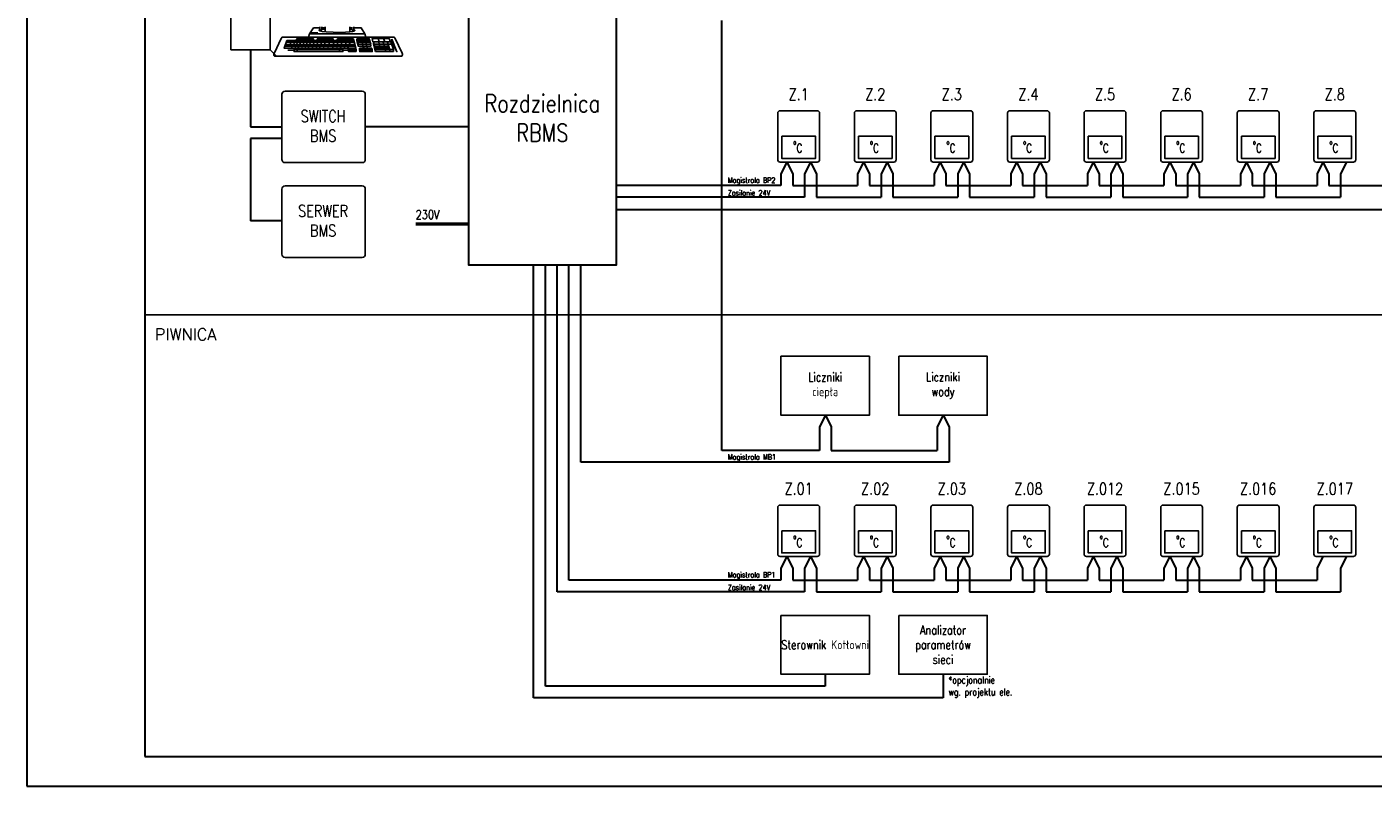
# Model space of a CAD drawing. Header units: millimetres. Extents: x 0 to 420, y 0 to 297.
# Tile 1 of 5: x 0 to 229, y 0 to 129. Entities that reach past the tile are written whole.
import ezdxf

# ---------------------------------------------------------------- set-up
doc = ezdxf.new("R2010")
doc.units = ezdxf.units.MM
for name, color, linetype, lineweight in [('BMS_OPIS', 7, 'Continuous', 30), ('BMS_PROTOKÓŁ_BACNET_IP', 32, 'Continuous', 30), ('BMS_PROTOKÓŁ_BACNET_MSTP', 200, 'Continuous', 30), ('BMS_PROTOKÓŁ_ETHERNET', 180, 'Continuous', 30), ('BMS_PROTOKÓŁ_M-BUS', 150, 'Continuous', 30), ('BMS_PROTOKÓŁ_MODBUS_RTU', 102, 'Continuous', 30), ('BMS_ZASILANIE_24V', 20, 'Continuous', 30)]:
    doc.layers.add(name, color=color, linetype=linetype, lineweight=lineweight)
doc.styles.add('SIMPLEX-10', font='simplex.shx', dxfattribs={"width": 0.8, "height": 10})
doc.styles.get("Standard").update_dxf_attribs({"font": 'arial.ttf'})

msp = doc.modelspace()

# ---------------------------------------------------------------- linework, layer by layer
msp.add_line((41.29, 125.07), (42.27, 124.09))
at = {"color": 1, "lineweight": 50}
msp.add_line((75, 95.46), (66, 95.46), dxfattribs=at)
at = {"linetype": 'Continuous', "ltscale": 0.5}
msp.add_line((20, 80.06), (349.88, 80.06), dxfattribs=at)
for points in [[(34.63, 141.14), (41.29, 141.14), (41.29, 125.07), (34.63, 125.07)], [(128.14, 110.37), (133.86, 110.37), (133.86, 106.61), (128.14, 106.61)], [(141.14, 110.37), (146.86, 110.37), (146.86, 106.61), (141.14, 106.61)], [(154.14, 110.37), (159.86, 110.37), (159.86, 106.61), (154.14, 106.61)], [(167.14, 110.37), (172.86, 110.37), (172.86, 106.61), (167.14, 106.61)], [(180.14, 110.37), (185.86, 110.37), (185.86, 106.61), (180.14, 106.61)], [(193.14, 110.37), (198.86, 110.37), (198.86, 106.61), (193.14, 106.61)], [(206.14, 110.37), (211.86, 110.37), (211.86, 106.61), (206.14, 106.61)], [(219.14, 110.37), (224.86, 110.37), (224.86, 106.61), (219.14, 106.61)], [(128, 73), (143, 73), (143, 63), (128, 63)], [(148, 73), (163, 73), (163, 63), (148, 63)], [(128.14, 43.37), (133.86, 43.37), (133.86, 39.61), (128.14, 39.61)], [(141.14, 43.37), (146.86, 43.37), (146.86, 39.61), (141.14, 39.61)], [(154.14, 43.37), (159.86, 43.37), (159.86, 39.61), (154.14, 39.61)], [(167.14, 43.37), (172.86, 43.37), (172.86, 39.61), (167.14, 39.61)], [(180.14, 43.37), (185.86, 43.37), (185.86, 39.61), (180.14, 39.61)], [(193.14, 43.37), (198.86, 43.37), (198.86, 39.61), (193.14, 39.61)], [(206.14, 43.37), (211.86, 43.37), (211.86, 39.61), (206.14, 39.61)], [(219.14, 43.37), (224.86, 43.37), (224.86, 39.61), (219.14, 39.61)], [(128, 29), (143, 29), (143, 19), (128, 19)], [(148, 29), (163, 29), (163, 19), (148, 19)]]:
    msp.add_lwpolyline(points, close=True)
at = {"lineweight": 30}
msp.add_lwpolyline([(75, 138.46), (100, 138.46), (100, 88.46), (75, 88.46)], close=True, dxfattribs=at)
for points in [[(49.73, 128.78), (48.65, 128.78), (47.98, 127.76), (47.78, 127.2), (57.5, 127.2), (57.38, 127.76), (56.75, 128.78), (55.52, 128.78)], [(49.73, 128.78), (48.65, 128.78), (47.98, 127.76), (47.78, 127.2), (57.5, 127.2), (57.38, 127.76), (56.75, 128.78), (55.52, 128.78)], [(49.74, 128.48), (49.63, 128.44), (49.6, 128.41), (49.59, 128.39), (49.59, 128.35), (49.62, 128.33), (49.68, 128.27), (50.14, 128.15), (50.77, 128.1), (52, 128.04), (52.92, 128.02), (54.07, 128.07), (54.79, 128.11), (55.27, 128.18), (55.6, 128.27), (55.67, 128.33), (55.68, 128.35), (55.68, 128.39), (55.65, 128.41), (55.62, 128.44), (55.56, 128.46), (55.52, 128.49)], [(49.74, 128.48), (49.63, 128.44), (49.6, 128.41), (49.59, 128.39), (49.59, 128.35), (49.62, 128.33), (49.68, 128.27), (50.14, 128.15), (50.77, 128.1), (52, 128.04), (52.92, 128.02), (54.07, 128.07), (54.79, 128.11), (55.27, 128.18), (55.6, 128.27), (55.67, 128.33), (55.68, 128.35), (55.68, 128.39), (55.65, 128.41), (55.62, 128.44), (55.56, 128.46), (55.52, 128.49)], [(49.74, 128.94), (49.74, 128.51), (49.75, 128.42), (49.81, 128.4), (49.89, 128.39), (49.98, 128.39), (50.02, 128.41), (50.05, 128.44), (50.06, 128.48), (50.08, 128.55), (50.08, 128.93), (50.08, 128.94)], [(49.74, 128.94), (49.74, 128.51), (49.75, 128.42), (49.81, 128.4), (49.89, 128.39), (49.98, 128.39), (50.02, 128.41), (50.05, 128.44), (50.06, 128.48), (50.08, 128.55), (50.08, 128.93), (50.08, 128.94)], [(50.62, 128.78), (50.12, 128.78), (50.08, 128.78)], [(50.62, 128.78), (50.12, 128.78), (50.08, 128.78)], [(50.6, 128.59), (50.2, 128.56), (50.08, 128.55)], [(50.6, 128.59), (50.2, 128.56), (50.08, 128.55)], [(50.6, 128.94), (50.6, 128.13), (50.6, 128.11)], [(50.6, 128.94), (50.6, 128.13), (50.6, 128.11)], [(54.79, 128.94), (54.79, 128.13), (54.79, 128.13)], [(54.79, 128.94), (54.79, 128.13), (54.79, 128.13)], [(55.16, 128.78), (54.82, 128.78), (54.79, 128.78)], [(55.16, 128.78), (54.82, 128.78), (54.79, 128.78)], [(55.15, 128.54), (54.95, 128.56), (54.79, 128.58)], [(55.15, 128.54), (54.95, 128.56), (54.79, 128.58)], [(55.15, 128.93), (55.15, 128.5), (55.17, 128.46), (55.2, 128.41), (55.25, 128.4), (55.33, 128.37), (55.42, 128.4), (55.47, 128.41), (55.49, 128.44), (55.5, 128.48), (55.5, 128.49), (55.5, 128.93), (55.5, 128.94)], [(55.15, 128.93), (55.15, 128.5), (55.17, 128.46), (55.2, 128.41), (55.25, 128.4), (55.33, 128.37), (55.42, 128.4), (55.47, 128.41), (55.49, 128.44), (55.5, 128.48), (55.5, 128.49), (55.5, 128.93), (55.5, 128.94)], [(43.43, 127.2), (62.27, 127.2), (62.37, 127.16), (62.39, 127.13), (62.43, 127.07), (63.68, 124.48), (63.74, 124.34), (63.74, 124.25), (63.7, 124.09), (63.68, 124.03), (63.57, 123.99), (42.05, 123.99), (41.99, 124.03), (41.93, 124.09), (41.93, 124.16), (41.93, 124.32), (42.05, 124.54), (43.16, 126.96), (43.21, 127.03), (43.29, 127.16), (43.36, 127.2), (43.43, 127.2)], [(43.43, 127.2), (62.27, 127.2), (62.37, 127.16), (62.39, 127.13), (62.43, 127.07), (63.68, 124.48), (63.74, 124.34), (63.74, 124.25), (63.7, 124.09), (63.68, 124.03), (63.57, 123.99), (42.05, 123.99), (41.99, 124.03), (41.93, 124.09), (41.93, 124.16), (41.93, 124.32), (42.05, 124.54), (43.16, 126.96), (43.21, 127.03), (43.29, 127.16), (43.36, 127.2), (43.43, 127.2)], [(44.13, 126.64), (55.47, 126.64), (55.49, 126.64), (55.81, 125.36), (43.67, 125.36), (43.64, 125.36), (44.13, 126.66)], [(44.13, 126.64), (55.47, 126.64), (55.49, 126.64), (55.81, 125.36), (43.67, 125.36), (43.64, 125.36), (44.13, 126.66)], [(43.77, 125.69), (55.68, 125.69), (55.71, 125.69)], [(43.77, 125.69), (55.68, 125.69), (55.71, 125.69)], [(43.87, 125.98), (55.65, 125.98)], [(43.87, 125.98), (55.65, 125.98)], [(44.03, 126.34), (55.49, 126.34), (55.52, 126.34)], [(44.03, 126.34), (55.49, 126.34), (55.52, 126.34)], [(44.78, 126.34), (44.66, 125.98)], [(44.78, 126.34), (44.66, 125.98)], [(44.83, 125.98), (44.76, 125.68)], [(44.83, 125.98), (44.76, 125.68)], [(45.15, 126.64), (45.07, 126.34)], [(45.15, 126.64), (45.07, 126.34)], [(45.37, 126.32), (45.28, 125.97)], [(45.37, 126.32), (45.28, 125.97)], [(45.43, 125.98), (45.35, 125.68)], [(45.43, 125.98), (45.35, 125.68)], [(45.67, 126.64), (45.61, 126.35)], [(45.67, 126.64), (45.61, 126.35)], [(45.73, 126.64), (45.81, 126.92), (48.63, 126.92), (48.65, 126.92), (48.63, 126.64)], [(45.73, 126.64), (45.81, 126.92), (48.63, 126.92), (48.65, 126.92), (48.63, 126.64)], [(45.88, 126.32), (45.81, 126.01)], [(45.88, 126.32), (45.81, 126.01)], [(46, 125.98), (45.95, 125.69)], [(46, 125.98), (45.95, 125.69)], [(46.24, 126.64), (46.19, 126.36)], [(46.24, 126.64), (46.19, 126.36)], [(46.37, 126.89), (46.33, 126.64)], [(46.37, 126.89), (46.33, 126.64)], [(46.41, 126.34), (46.35, 126.01)], [(46.41, 126.34), (46.35, 126.01)], [(46.58, 125.98), (46.51, 125.69)], [(46.58, 125.98), (46.51, 125.69)], [(46.72, 126.64), (46.69, 126.36)], [(46.72, 126.64), (46.69, 126.36)], [(46.73, 125.68), (46.69, 125.35)], [(46.73, 125.68), (46.69, 125.35)], [(46.99, 126.34), (46.96, 126.02)], [(46.99, 126.34), (46.96, 126.02)], [(47.09, 126.91), (47.06, 126.64)], [(47.09, 126.91), (47.06, 126.64)], [(47.15, 125.97), (47.11, 125.69)], [(47.15, 125.97), (47.11, 125.69)], [(47.37, 126.65), (47.33, 126.36)], [(47.37, 126.65), (47.33, 126.36)], [(47.53, 126.34), (47.51, 125.98)], [(47.53, 126.34), (47.51, 125.98)], [(47.68, 125.97), (47.66, 125.69)], [(47.68, 125.97), (47.66, 125.69)], [(47.8, 126.89), (47.76, 126.64)], [(47.8, 126.89), (47.76, 126.64)], [(47.83, 125.68), (47.77, 125.37)], [(47.83, 125.68), (47.77, 125.37)], [(47.98, 127.76), (57.3, 127.76), (57.33, 127.76)], [(47.98, 127.76), (57.3, 127.76), (57.33, 127.76)], [(48.02, 126.64), (47.99, 126.36)], [(48.02, 126.64), (47.99, 126.36)], [(48.1, 126.34), (48.05, 125.98)], [(48.1, 126.34), (48.05, 125.98)], [(48.27, 125.98), (48.24, 125.69)], [(48.27, 125.98), (48.24, 125.69)], [(48.29, 127.92), (49.4, 127.92)], [(48.29, 127.92), (49.4, 127.92)], [(48.5, 125.68), (48.47, 125.36)], [(48.5, 125.68), (48.47, 125.36)], [(48.49, 126.64), (48.48, 126.35)], [(48.49, 126.64), (48.48, 126.35)], [(48.7, 126.34), (48.67, 125.98)], [(48.7, 126.34), (48.67, 125.98)], [(48.86, 125.98), (48.85, 125.68)], [(48.86, 125.98), (48.85, 125.68)], [(49.01, 126.64), (49, 126.34)], [(49.01, 126.64), (49, 126.34)], [(49.13, 125.72), (49.13, 125.36)], [(49.13, 125.72), (49.13, 125.36)], [(49.29, 126.64), (49.29, 126.88), (49.29, 126.91), (51.98, 126.91), (51.99, 126.91), (52.03, 126.64)], [(49.29, 126.64), (49.29, 126.88), (49.29, 126.91), (51.98, 126.91), (51.99, 126.91), (52.03, 126.64)], [(49.3, 126.34), (49.29, 125.97)], [(49.3, 126.34), (49.29, 125.97)], [(49.48, 125.98), (49.47, 125.69)], [(49.48, 125.98), (49.47, 125.69)], [(49.63, 126.63), (49.63, 126.34)], [(49.63, 126.63), (49.63, 126.34)], [(49.7, 125.68), (49.7, 125.36)], [(49.7, 125.68), (49.7, 125.36)], [(49.89, 126.91), (49.89, 126.66)], [(49.89, 126.91), (49.89, 126.66)], [(49.93, 126.34), (49.93, 125.99), (49.93, 125.97)], [(49.93, 126.34), (49.93, 125.99), (49.93, 125.97)], [(50.05, 126.01), (50.05, 125.73), (50.05, 125.68)], [(50.05, 126.01), (50.05, 125.73), (50.05, 125.68)], [(50.23, 126.65), (50.23, 126.38), (50.23, 126.34)], [(50.23, 126.65), (50.23, 126.38), (50.23, 126.34)], [(50.36, 125.69), (50.38, 125.35)], [(50.36, 125.69), (50.38, 125.35)], [(50.52, 126.91), (50.52, 126.66)], [(50.52, 126.91), (50.52, 126.66)], [(50.55, 126.36), (50.56, 125.98)], [(50.55, 126.36), (50.56, 125.98)], [(50.71, 125.98), (50.72, 125.69)], [(50.71, 125.98), (50.72, 125.69)], [(50.88, 126.64), (50.89, 126.36)], [(50.88, 126.64), (50.89, 126.36)], [(51.08, 125.69), (51.11, 125.35)], [(51.08, 125.69), (51.11, 125.35)], [(51.25, 126.89), (51.26, 126.66)], [(51.25, 126.89), (51.26, 126.66)], [(51.3, 126.36), (51.33, 125.98)], [(51.3, 126.36), (51.33, 125.98)], [(51.46, 125.98), (51.48, 125.69)], [(51.46, 125.98), (51.48, 125.69)], [(51.61, 126.64), (51.63, 126.36)], [(51.61, 126.64), (51.63, 126.36)], [(52, 126.34), (52.08, 126.02)], [(52, 126.34), (52.08, 126.02)], [(52.2, 126.64), (52.25, 126.35)], [(52.2, 126.64), (52.25, 126.35)], [(52.21, 125.98), (52.25, 125.72)], [(52.21, 125.98), (52.25, 125.72)], [(52.6, 125.68), (52.67, 125.35)], [(52.6, 125.68), (52.67, 125.35)], [(52.67, 126.91), (52.67, 126.69), (52.67, 126.64)], [(52.67, 126.91), (52.67, 126.69), (52.67, 126.64)], [(52.67, 126.36), (52.75, 125.98)], [(52.67, 126.36), (52.75, 125.98)], [(52.75, 126.64), (52.7, 126.91), (55.42, 126.91), (55.5, 126.64)], [(52.75, 126.64), (52.7, 126.91), (55.42, 126.91), (55.5, 126.64)], [(52.8, 125.98), (52.82, 125.72)], [(52.8, 125.98), (52.82, 125.72)], [(52.88, 126.64), (52.92, 126.35)], [(52.88, 126.64), (52.92, 126.35)], [(53.32, 126.91), (53.38, 126.64)], [(53.32, 126.91), (53.38, 126.64)], [(53.35, 126.35), (53.47, 125.97)], [(53.35, 126.35), (53.47, 125.97)], [(53.4, 125.98), (53.49, 125.69)], [(53.4, 125.98), (53.49, 125.69)], [(53.62, 126.64), (53.69, 126.35)], [(53.62, 126.64), (53.69, 126.35)], [(53.84, 125.68), (53.93, 125.38)], [(53.84, 125.68), (53.93, 125.38)], [(53.99, 126.91), (54.06, 126.64)], [(53.99, 126.91), (54.06, 126.64)], [(54.06, 125.98), (54.13, 125.69)], [(54.06, 125.98), (54.13, 125.69)], [(54.09, 126.36), (54.19, 125.98)], [(54.09, 126.36), (54.19, 125.98)], [(54.36, 126.64), (54.43, 126.36)], [(54.36, 126.64), (54.43, 126.36)], [(54.59, 125.98), (54.71, 125.69)], [(54.59, 125.98), (54.71, 125.69)], [(54.7, 126.91), (54.79, 126.64)], [(54.7, 126.91), (54.79, 126.64)], [(54.71, 126.35), (54.87, 125.98)], [(54.71, 126.35), (54.87, 125.98)], [(54.89, 126.65), (54.98, 126.36)], [(54.89, 126.65), (54.98, 126.36)], [(56, 126.94), (58.12, 126.94), (58.37, 125.99), (56.26, 125.99), (56.01, 126.93)], [(56, 126.94), (58.12, 126.94), (58.37, 125.99), (56.26, 125.99), (56.01, 126.93)], [(56, 126.94), (56, 126.57), (56.24, 125.66), (56.24, 125.96), (56.26, 125.98)], [(56, 126.94), (56, 126.57), (56.24, 125.66), (56.24, 125.96), (56.26, 125.98)], [(56.11, 126.65), (58.15, 126.65), (58.19, 126.65)], [(56.11, 126.65), (58.15, 126.65), (58.19, 126.65)], [(56.17, 126.38), (58.21, 126.38), (58.24, 126.38)], [(56.17, 126.38), (58.21, 126.38), (58.24, 126.38)], [(56.24, 125.66), (58.35, 125.66), (58.36, 125.66), (58.36, 125.96), (58.36, 125.98)], [(56.24, 125.66), (58.35, 125.66), (58.36, 125.66), (58.36, 125.96), (58.36, 125.98)], [(56.28, 125.99), (58.36, 125.99)], [(56.28, 125.99), (58.36, 125.99)], [(56.72, 126.94), (57, 125.98), (57, 125.68), (57, 125.67)], [(56.72, 126.94), (57, 125.98), (57, 125.68), (57, 125.67)], [(57.33, 126.94), (57.62, 125.98), (57.62, 125.68), (57.62, 125.67)], [(57.33, 126.94), (57.62, 125.98), (57.62, 125.68), (57.62, 125.67)], [(61.69, 126.4), (61.47, 126.95), (58.6, 126.95), (58.73, 126.4)], [(61.69, 126.4), (61.47, 126.95), (58.6, 126.95), (58.73, 126.4)], [(58.84, 126.4), (58.78, 126.4), (58.75, 126.4)], [(58.84, 126.4), (58.78, 126.4), (58.75, 126.4)], [(62.21, 125.12), (62.21, 124.79), (59.19, 124.79), (59.17, 124.79), (58.82, 126.07), (58.82, 126.36), (58.82, 126.4)], [(62.21, 125.12), (62.21, 124.79), (59.19, 124.79), (59.17, 124.79), (58.82, 126.07), (58.82, 126.36), (58.82, 126.4)], [(58.83, 126.39), (61.79, 126.39), (62.21, 125.12), (59.25, 125.12), (59.18, 125.12), (58.84, 126.38)], [(58.83, 126.39), (61.79, 126.39), (62.21, 125.12), (59.25, 125.12), (59.18, 125.12), (58.84, 126.38)], [(61.87, 126.03), (59.03, 126.03), (58.95, 126.03)], [(61.87, 126.03), (59.03, 126.03), (58.95, 126.03)], [(59.61, 126.95), (59.77, 126.4)], [(59.61, 126.95), (59.77, 126.4)], [(59.71, 126.38), (59.95, 125.38)], [(59.71, 126.38), (59.95, 125.38)], [(60.49, 126.35), (60.84, 125.09), (60.84, 124.82), (60.84, 124.78)], [(60.49, 126.35), (60.84, 125.09), (60.84, 124.82), (60.84, 124.78)], [(60.55, 126.95), (60.73, 126.41)], [(61.23, 126.38), (61.62, 125.08), (61.62, 124.8), (61.61, 124.78)], [(61.23, 126.38), (61.62, 125.08), (61.62, 124.8), (61.61, 124.78)], [(61.94, 126.87), (62.81, 124.73), (62.5, 125.3), (62.18, 125.97), (61.99, 126.5), (61.94, 126.69), (61.93, 126.86)], [(61.94, 126.87), (62.81, 124.73), (62.5, 125.3), (62.18, 125.97), (61.99, 126.5), (61.94, 126.69), (61.93, 126.86)], [(44.27, 124.97), (45.31, 124.97), (45.35, 124.97)], [(44.27, 124.97), (45.31, 124.97), (45.35, 124.97)], [(45.03, 125.67), (44.91, 125.36)], [(45.03, 125.67), (44.91, 125.36)], [(45.46, 125.36), (45.35, 125.08), (45.35, 124.78), (45.35, 124.76), (53.62, 124.76), (53.63, 124.76), (53.63, 125.07), (53.63, 125.09), (53.51, 125.36)], [(45.46, 125.36), (45.35, 125.08), (45.35, 124.78), (45.35, 124.76), (53.62, 124.76), (53.63, 124.76), (53.63, 125.07), (53.63, 125.09), (53.51, 125.36)], [(53.63, 125.09), (45.4, 125.09), (45.35, 125.08)], [(53.63, 125.09), (45.4, 125.09), (45.35, 125.08)], [(45.59, 125.67), (45.51, 125.36)], [(45.59, 125.67), (45.51, 125.36)], [(45.97, 125.35), (45.89, 125.08), (45.89, 124.83), (45.89, 124.78)], [(45.97, 125.35), (45.89, 125.08), (45.89, 124.83), (45.89, 124.78)], [(46.13, 125.67), (46.04, 125.38)], [(46.13, 125.67), (46.04, 125.38)], [(47.28, 125.67), (47.24, 125.35)], [(47.28, 125.67), (47.24, 125.35)], [(51.89, 125.67), (51.94, 125.38)], [(51.89, 125.67), (51.94, 125.38)], [(52.95, 125.35), (53.04, 125.08), (53.04, 124.8), (53.04, 124.77)], [(52.95, 125.35), (53.04, 125.08), (53.04, 124.8), (53.04, 124.77)], [(53.19, 125.67), (53.27, 125.38)], [(53.19, 125.67), (53.27, 125.38)], [(53.63, 125), (54.48, 125), (54.51, 125), (54.52, 125.34), (54.61, 125.08), (55.83, 125.08), (55.86, 125.08), (55.81, 125.36)], [(53.63, 125), (54.48, 125), (54.51, 125), (54.52, 125.34), (54.61, 125.08), (55.83, 125.08), (55.86, 125.08), (55.81, 125.36)], [(54.41, 125.67), (54.51, 125.38)], [(54.41, 125.67), (54.51, 125.38)], [(55.86, 125.09), (55.86, 124.78), (54.59, 124.78), (54.58, 124.78), (54.51, 125.01)], [(55.86, 125.09), (55.86, 124.78), (54.59, 124.78), (54.58, 124.78), (54.51, 125.01)], [(54.61, 125.08), (54.59, 124.83), (54.58, 124.78)], [(54.61, 125.08), (54.59, 124.83), (54.58, 124.78)], [(56.43, 125.36), (58.52, 125.36), (58.54, 125.36)], [(56.43, 125.36), (58.52, 125.36), (58.54, 125.36)], [(56.43, 125.35), (56.43, 125.03), (56.5, 124.76), (58.61, 124.76), (58.62, 124.76), (58.62, 125.03), (58.62, 125.07), (58.54, 125.34)], [(56.43, 125.35), (56.43, 125.03), (56.5, 124.76), (58.61, 124.76), (58.62, 124.76), (58.62, 125.03), (58.62, 125.07), (58.54, 125.34)], [(56.43, 125.35), (56.51, 125.07), (56.51, 124.75)], [(56.43, 125.35), (56.51, 125.07), (56.51, 124.75)], [(56.53, 125.07), (58.65, 125.07)], [(56.53, 125.07), (58.65, 125.07)], [(57.1, 125.64), (57.1, 125.38), (57.1, 125.36)], [(57.1, 125.64), (57.1, 125.38), (57.1, 125.36)], [(57.26, 124.76), (57.26, 125.08), (57.11, 125.65), (57.71, 125.65), (57.72, 125.65), (57.9, 125.07), (57.9, 124.75)], [(57.26, 124.76), (57.26, 125.08), (57.11, 125.65), (57.71, 125.65), (57.72, 125.65), (57.9, 125.07), (57.9, 124.75)], [(59.04, 125.67), (61.43, 125.67)], [(59.04, 125.67), (61.43, 125.67)], [(59.12, 125.38), (61.4, 125.38), (61.51, 125.38)], [(59.12, 125.38), (61.4, 125.38), (61.51, 125.38)], [(59.17, 124.78), (59.17, 125.08), (59.17, 125.09)], [(59.17, 124.78), (59.17, 125.08), (59.17, 125.09)]]:
    msp.add_lwpolyline(points)
for points, knots in [([(43.82, 118.04), (43.82, 118.04), (56.9, 118.04), (56.9, 118.04), (56.9, 118.04), (57.2, 118.04), (57.44, 117.8), (57.44, 117.5), (57.44, 117.5), (57.44, 117.5), (57.44, 106.44), (57.44, 106.44), (57.44, 106.44), (57.44, 106.14), (57.2, 105.9), (56.9, 105.9), (56.9, 105.9), (56.9, 105.9), (43.82, 105.9), (43.82, 105.9), (43.82, 105.9), (43.52, 105.9), (43.28, 106.14), (43.28, 106.44), (43.28, 106.44), (43.28, 106.44), (43.28, 117.5), (43.28, 117.5), (43.28, 117.5), (43.28, 117.8), (43.52, 118.04), (43.82, 118.04)], [0, 0, 0, 0, 0.111111, 0.111111, 0.111111, 0.111111, 0.222222, 0.222222, 0.222222, 0.222222, 0.333333, 0.333333, 0.333333, 0.333333, 0.444444, 0.444444, 0.444444, 0.444444, 0.555556, 0.555556, 0.555556, 0.555556, 0.666667, 0.666667, 0.666667, 0.666667, 0.777778, 0.777778, 0.777778, 0.777778, 1, 1, 1, 1]), ([(131, 106), (131.02, 106), (127.84, 106), (127.84, 106), (127.84, 106), (127.63, 106), (127.45, 106.17), (127.45, 106.39), (127.45, 106.39), (127.45, 106.39), (127.45, 114.33), (127.45, 114.33), (127.45, 114.33), (127.45, 114.54), (127.63, 114.72), (127.84, 114.72), (127.84, 114.72), (131.02, 114.72), (131, 114.72)], [0.4909525, 0.4909525, 0.4909525, 0.4909525, 0.5555556, 0.5555556, 0.5555556, 0.5555556, 0.6666667, 0.6666667, 0.6666667, 0.6666667, 0.7777778, 0.7777778, 0.7777778, 0.7777778, 1, 1, 1, 1.064603, 1.064603, 1.064603, 1.064603]), ([(131, 106), (130.98, 106), (134.16, 106), (134.16, 106), (134.16, 106), (134.37, 106), (134.55, 106.17), (134.55, 106.39), (134.55, 106.39), (134.55, 106.39), (134.55, 114.33), (134.55, 114.33), (134.55, 114.33), (134.55, 114.54), (134.37, 114.72), (134.16, 114.72), (134.16, 114.72), (130.98, 114.72), (131, 114.72)], [0.4909525, 0.4909525, 0.4909525, 0.4909525, 0.5555556, 0.5555556, 0.5555556, 0.5555556, 0.6666667, 0.6666667, 0.6666667, 0.6666667, 0.7777778, 0.7777778, 0.7777778, 0.7777778, 1, 1, 1, 1.064603, 1.064603, 1.064603, 1.064603]), ([(144, 106), (144.02, 106), (140.84, 106), (140.84, 106), (140.84, 106), (140.63, 106), (140.45, 106.17), (140.45, 106.39), (140.45, 106.39), (140.45, 106.39), (140.45, 114.33), (140.45, 114.33), (140.45, 114.33), (140.45, 114.54), (140.63, 114.72), (140.84, 114.72), (140.84, 114.72), (144.02, 114.72), (144, 114.72)], [0.4909525, 0.4909525, 0.4909525, 0.4909525, 0.5555556, 0.5555556, 0.5555556, 0.5555556, 0.6666667, 0.6666667, 0.6666667, 0.6666667, 0.7777778, 0.7777778, 0.7777778, 0.7777778, 1, 1, 1, 1.064603, 1.064603, 1.064603, 1.064603]), ([(144, 106), (143.98, 106), (147.16, 106), (147.16, 106), (147.16, 106), (147.37, 106), (147.55, 106.17), (147.55, 106.39), (147.55, 106.39), (147.55, 106.39), (147.55, 114.33), (147.55, 114.33), (147.55, 114.33), (147.55, 114.54), (147.37, 114.72), (147.16, 114.72), (147.16, 114.72), (143.98, 114.72), (144, 114.72)], [0.4909525, 0.4909525, 0.4909525, 0.4909525, 0.5555556, 0.5555556, 0.5555556, 0.5555556, 0.6666667, 0.6666667, 0.6666667, 0.6666667, 0.7777778, 0.7777778, 0.7777778, 0.7777778, 1, 1, 1, 1.064603, 1.064603, 1.064603, 1.064603]), ([(157, 106), (157.02, 106), (153.84, 106), (153.84, 106), (153.84, 106), (153.63, 106), (153.45, 106.17), (153.45, 106.39), (153.45, 106.39), (153.45, 106.39), (153.45, 114.33), (153.45, 114.33), (153.45, 114.33), (153.45, 114.54), (153.63, 114.72), (153.84, 114.72), (153.84, 114.72), (157.02, 114.72), (157, 114.72)], [0.4909525, 0.4909525, 0.4909525, 0.4909525, 0.5555556, 0.5555556, 0.5555556, 0.5555556, 0.6666667, 0.6666667, 0.6666667, 0.6666667, 0.7777778, 0.7777778, 0.7777778, 0.7777778, 1, 1, 1, 1.064603, 1.064603, 1.064603, 1.064603]), ([(157, 106), (156.98, 106), (160.16, 106), (160.16, 106), (160.16, 106), (160.37, 106), (160.55, 106.17), (160.55, 106.39), (160.55, 106.39), (160.55, 106.39), (160.55, 114.33), (160.55, 114.33), (160.55, 114.33), (160.55, 114.54), (160.37, 114.72), (160.16, 114.72), (160.16, 114.72), (156.98, 114.72), (157, 114.72)], [0.4909525, 0.4909525, 0.4909525, 0.4909525, 0.5555556, 0.5555556, 0.5555556, 0.5555556, 0.6666667, 0.6666667, 0.6666667, 0.6666667, 0.7777778, 0.7777778, 0.7777778, 0.7777778, 1, 1, 1, 1.064603, 1.064603, 1.064603, 1.064603]), ([(170, 106), (170.02, 106), (166.84, 106), (166.84, 106), (166.84, 106), (166.63, 106), (166.45, 106.17), (166.45, 106.39), (166.45, 106.39), (166.45, 106.39), (166.45, 114.33), (166.45, 114.33), (166.45, 114.33), (166.45, 114.54), (166.63, 114.72), (166.84, 114.72), (166.84, 114.72), (170.02, 114.72), (170, 114.72)], [0.4909525, 0.4909525, 0.4909525, 0.4909525, 0.5555556, 0.5555556, 0.5555556, 0.5555556, 0.6666667, 0.6666667, 0.6666667, 0.6666667, 0.7777778, 0.7777778, 0.7777778, 0.7777778, 1, 1, 1, 1.064603, 1.064603, 1.064603, 1.064603]), ([(170, 106), (169.98, 106), (173.16, 106), (173.16, 106), (173.16, 106), (173.37, 106), (173.55, 106.17), (173.55, 106.39), (173.55, 106.39), (173.55, 106.39), (173.55, 114.33), (173.55, 114.33), (173.55, 114.33), (173.55, 114.54), (173.37, 114.72), (173.16, 114.72), (173.16, 114.72), (169.98, 114.72), (170, 114.72)], [0.4909525, 0.4909525, 0.4909525, 0.4909525, 0.5555556, 0.5555556, 0.5555556, 0.5555556, 0.6666667, 0.6666667, 0.6666667, 0.6666667, 0.7777778, 0.7777778, 0.7777778, 0.7777778, 1, 1, 1, 1.064603, 1.064603, 1.064603, 1.064603]), ([(183, 106), (183.02, 106), (179.84, 106), (179.84, 106), (179.84, 106), (179.63, 106), (179.45, 106.17), (179.45, 106.39), (179.45, 106.39), (179.45, 106.39), (179.45, 114.33), (179.45, 114.33), (179.45, 114.33), (179.45, 114.54), (179.63, 114.72), (179.84, 114.72), (179.84, 114.72), (183.02, 114.72), (183, 114.72)], [0.4909525, 0.4909525, 0.4909525, 0.4909525, 0.5555556, 0.5555556, 0.5555556, 0.5555556, 0.6666667, 0.6666667, 0.6666667, 0.6666667, 0.7777778, 0.7777778, 0.7777778, 0.7777778, 1, 1, 1, 1.064603, 1.064603, 1.064603, 1.064603]), ([(183, 106), (182.98, 106), (186.16, 106), (186.16, 106), (186.16, 106), (186.37, 106), (186.55, 106.17), (186.55, 106.39), (186.55, 106.39), (186.55, 106.39), (186.55, 114.33), (186.55, 114.33), (186.55, 114.33), (186.55, 114.54), (186.37, 114.72), (186.16, 114.72), (186.16, 114.72), (182.98, 114.72), (183, 114.72)], [0.4909525, 0.4909525, 0.4909525, 0.4909525, 0.5555556, 0.5555556, 0.5555556, 0.5555556, 0.6666667, 0.6666667, 0.6666667, 0.6666667, 0.7777778, 0.7777778, 0.7777778, 0.7777778, 1, 1, 1, 1.064603, 1.064603, 1.064603, 1.064603]), ([(196, 106), (196.02, 106), (192.84, 106), (192.84, 106), (192.84, 106), (192.63, 106), (192.45, 106.17), (192.45, 106.39), (192.45, 106.39), (192.45, 106.39), (192.45, 114.33), (192.45, 114.33), (192.45, 114.33), (192.45, 114.54), (192.63, 114.72), (192.84, 114.72), (192.84, 114.72), (196.02, 114.72), (196, 114.72)], [0.4909525, 0.4909525, 0.4909525, 0.4909525, 0.5555556, 0.5555556, 0.5555556, 0.5555556, 0.6666667, 0.6666667, 0.6666667, 0.6666667, 0.7777778, 0.7777778, 0.7777778, 0.7777778, 1, 1, 1, 1.064603, 1.064603, 1.064603, 1.064603]), ([(196, 106), (195.98, 106), (199.16, 106), (199.16, 106), (199.16, 106), (199.37, 106), (199.55, 106.17), (199.55, 106.39), (199.55, 106.39), (199.55, 106.39), (199.55, 114.33), (199.55, 114.33), (199.55, 114.33), (199.55, 114.54), (199.37, 114.72), (199.16, 114.72), (199.16, 114.72), (195.98, 114.72), (196, 114.72)], [0.4909525, 0.4909525, 0.4909525, 0.4909525, 0.5555556, 0.5555556, 0.5555556, 0.5555556, 0.6666667, 0.6666667, 0.6666667, 0.6666667, 0.7777778, 0.7777778, 0.7777778, 0.7777778, 1, 1, 1, 1.064603, 1.064603, 1.064603, 1.064603]), ([(209, 106), (209.02, 106), (205.84, 106), (205.84, 106), (205.84, 106), (205.63, 106), (205.45, 106.17), (205.45, 106.39), (205.45, 106.39), (205.45, 106.39), (205.45, 114.33), (205.45, 114.33), (205.45, 114.33), (205.45, 114.54), (205.63, 114.72), (205.84, 114.72), (205.84, 114.72), (209.02, 114.72), (209, 114.72)], [0.4909525, 0.4909525, 0.4909525, 0.4909525, 0.5555556, 0.5555556, 0.5555556, 0.5555556, 0.6666667, 0.6666667, 0.6666667, 0.6666667, 0.7777778, 0.7777778, 0.7777778, 0.7777778, 1, 1, 1, 1.064603, 1.064603, 1.064603, 1.064603]), ([(209, 106), (208.98, 106), (212.16, 106), (212.16, 106), (212.16, 106), (212.37, 106), (212.55, 106.17), (212.55, 106.39), (212.55, 106.39), (212.55, 106.39), (212.55, 114.33), (212.55, 114.33), (212.55, 114.33), (212.55, 114.54), (212.37, 114.72), (212.16, 114.72), (212.16, 114.72), (208.98, 114.72), (209, 114.72)], [0.4909525, 0.4909525, 0.4909525, 0.4909525, 0.5555556, 0.5555556, 0.5555556, 0.5555556, 0.6666667, 0.6666667, 0.6666667, 0.6666667, 0.7777778, 0.7777778, 0.7777778, 0.7777778, 1, 1, 1, 1.064603, 1.064603, 1.064603, 1.064603]), ([(222, 106), (222.02, 106), (218.84, 106), (218.84, 106), (218.84, 106), (218.63, 106), (218.45, 106.17), (218.45, 106.39), (218.45, 106.39), (218.45, 106.39), (218.45, 114.33), (218.45, 114.33), (218.45, 114.33), (218.45, 114.54), (218.63, 114.72), (218.84, 114.72), (218.84, 114.72), (222.02, 114.72), (222, 114.72)], [0.4909525, 0.4909525, 0.4909525, 0.4909525, 0.5555556, 0.5555556, 0.5555556, 0.5555556, 0.6666667, 0.6666667, 0.6666667, 0.6666667, 0.7777778, 0.7777778, 0.7777778, 0.7777778, 1, 1, 1, 1.064603, 1.064603, 1.064603, 1.064603]), ([(222, 106), (221.98, 106), (225.16, 106), (225.16, 106), (225.16, 106), (225.37, 106), (225.55, 106.17), (225.55, 106.39), (225.55, 106.39), (225.55, 106.39), (225.55, 114.33), (225.55, 114.33), (225.55, 114.33), (225.55, 114.54), (225.37, 114.72), (225.16, 114.72), (225.16, 114.72), (221.98, 114.72), (222, 114.72)], [0.4909525, 0.4909525, 0.4909525, 0.4909525, 0.5555556, 0.5555556, 0.5555556, 0.5555556, 0.6666667, 0.6666667, 0.6666667, 0.6666667, 0.7777778, 0.7777778, 0.7777778, 0.7777778, 1, 1, 1, 1.064603, 1.064603, 1.064603, 1.064603]), ([(43.82, 101.94), (43.82, 101.94), (56.9, 101.94), (56.9, 101.94), (56.9, 101.94), (57.2, 101.94), (57.44, 101.7), (57.44, 101.4), (57.44, 101.4), (57.44, 101.4), (57.44, 90.34), (57.44, 90.34), (57.44, 90.34), (57.44, 90.04), (57.2, 89.8), (56.9, 89.8), (56.9, 89.8), (56.9, 89.8), (43.82, 89.8), (43.82, 89.8), (43.82, 89.8), (43.52, 89.8), (43.28, 90.04), (43.28, 90.34), (43.28, 90.34), (43.28, 90.34), (43.28, 101.4), (43.28, 101.4), (43.28, 101.4), (43.28, 101.7), (43.52, 101.94), (43.82, 101.94)], [0, 0, 0, 0, 0.111111, 0.111111, 0.111111, 0.111111, 0.222222, 0.222222, 0.222222, 0.222222, 0.333333, 0.333333, 0.333333, 0.333333, 0.444444, 0.444444, 0.444444, 0.444444, 0.555556, 0.555556, 0.555556, 0.555556, 0.666667, 0.666667, 0.666667, 0.666667, 0.777778, 0.777778, 0.777778, 0.777778, 1, 1, 1, 1]), ([(131, 39), (131.02, 39), (127.84, 39), (127.84, 39), (127.84, 39), (127.63, 39), (127.45, 39.17), (127.45, 39.39), (127.45, 39.39), (127.45, 39.39), (127.45, 47.33), (127.45, 47.33), (127.45, 47.33), (127.45, 47.54), (127.63, 47.72), (127.84, 47.72), (127.84, 47.72), (131.02, 47.72), (131, 47.72)], [0.4909525, 0.4909525, 0.4909525, 0.4909525, 0.5555556, 0.5555556, 0.5555556, 0.5555556, 0.6666667, 0.6666667, 0.6666667, 0.6666667, 0.7777778, 0.7777778, 0.7777778, 0.7777778, 1, 1, 1, 1.064603, 1.064603, 1.064603, 1.064603]), ([(131, 39), (130.98, 39), (134.16, 39), (134.16, 39), (134.16, 39), (134.37, 39), (134.55, 39.17), (134.55, 39.39), (134.55, 39.39), (134.55, 39.39), (134.55, 47.33), (134.55, 47.33), (134.55, 47.33), (134.55, 47.54), (134.37, 47.72), (134.16, 47.72), (134.16, 47.72), (130.98, 47.72), (131, 47.72)], [0.4909525, 0.4909525, 0.4909525, 0.4909525, 0.5555556, 0.5555556, 0.5555556, 0.5555556, 0.6666667, 0.6666667, 0.6666667, 0.6666667, 0.7777778, 0.7777778, 0.7777778, 0.7777778, 1, 1, 1, 1.064603, 1.064603, 1.064603, 1.064603]), ([(144, 39), (144.02, 39), (140.84, 39), (140.84, 39), (140.84, 39), (140.63, 39), (140.45, 39.17), (140.45, 39.39), (140.45, 39.39), (140.45, 39.39), (140.45, 47.33), (140.45, 47.33), (140.45, 47.33), (140.45, 47.54), (140.63, 47.72), (140.84, 47.72), (140.84, 47.72), (144.02, 47.72), (144, 47.72)], [0.4909525, 0.4909525, 0.4909525, 0.4909525, 0.5555556, 0.5555556, 0.5555556, 0.5555556, 0.6666667, 0.6666667, 0.6666667, 0.6666667, 0.7777778, 0.7777778, 0.7777778, 0.7777778, 1, 1, 1, 1.064603, 1.064603, 1.064603, 1.064603]), ([(144, 39), (143.98, 39), (147.16, 39), (147.16, 39), (147.16, 39), (147.37, 39), (147.55, 39.17), (147.55, 39.39), (147.55, 39.39), (147.55, 39.39), (147.55, 47.33), (147.55, 47.33), (147.55, 47.33), (147.55, 47.54), (147.37, 47.72), (147.16, 47.72), (147.16, 47.72), (143.98, 47.72), (144, 47.72)], [0.4909525, 0.4909525, 0.4909525, 0.4909525, 0.5555556, 0.5555556, 0.5555556, 0.5555556, 0.6666667, 0.6666667, 0.6666667, 0.6666667, 0.7777778, 0.7777778, 0.7777778, 0.7777778, 1, 1, 1, 1.064603, 1.064603, 1.064603, 1.064603]), ([(157, 39), (157.02, 39), (153.84, 39), (153.84, 39), (153.84, 39), (153.63, 39), (153.45, 39.17), (153.45, 39.39), (153.45, 39.39), (153.45, 39.39), (153.45, 47.33), (153.45, 47.33), (153.45, 47.33), (153.45, 47.54), (153.63, 47.72), (153.84, 47.72), (153.84, 47.72), (157.02, 47.72), (157, 47.72)], [0.4909525, 0.4909525, 0.4909525, 0.4909525, 0.5555556, 0.5555556, 0.5555556, 0.5555556, 0.6666667, 0.6666667, 0.6666667, 0.6666667, 0.7777778, 0.7777778, 0.7777778, 0.7777778, 1, 1, 1, 1.064603, 1.064603, 1.064603, 1.064603]), ([(157, 39), (156.98, 39), (160.16, 39), (160.16, 39), (160.16, 39), (160.37, 39), (160.55, 39.17), (160.55, 39.39), (160.55, 39.39), (160.55, 39.39), (160.55, 47.33), (160.55, 47.33), (160.55, 47.33), (160.55, 47.54), (160.37, 47.72), (160.16, 47.72), (160.16, 47.72), (156.98, 47.72), (157, 47.72)], [0.4909525, 0.4909525, 0.4909525, 0.4909525, 0.5555556, 0.5555556, 0.5555556, 0.5555556, 0.6666667, 0.6666667, 0.6666667, 0.6666667, 0.7777778, 0.7777778, 0.7777778, 0.7777778, 1, 1, 1, 1.064603, 1.064603, 1.064603, 1.064603]), ([(170, 39), (170.02, 39), (166.84, 39), (166.84, 39), (166.84, 39), (166.63, 39), (166.45, 39.17), (166.45, 39.39), (166.45, 39.39), (166.45, 39.39), (166.45, 47.33), (166.45, 47.33), (166.45, 47.33), (166.45, 47.54), (166.63, 47.72), (166.84, 47.72), (166.84, 47.72), (170.02, 47.72), (170, 47.72)], [0.4909525, 0.4909525, 0.4909525, 0.4909525, 0.5555556, 0.5555556, 0.5555556, 0.5555556, 0.6666667, 0.6666667, 0.6666667, 0.6666667, 0.7777778, 0.7777778, 0.7777778, 0.7777778, 1, 1, 1, 1.064603, 1.064603, 1.064603, 1.064603]), ([(170, 39), (169.98, 39), (173.16, 39), (173.16, 39), (173.16, 39), (173.37, 39), (173.55, 39.17), (173.55, 39.39), (173.55, 39.39), (173.55, 39.39), (173.55, 47.33), (173.55, 47.33), (173.55, 47.33), (173.55, 47.54), (173.37, 47.72), (173.16, 47.72), (173.16, 47.72), (169.98, 47.72), (170, 47.72)], [0.4909525, 0.4909525, 0.4909525, 0.4909525, 0.5555556, 0.5555556, 0.5555556, 0.5555556, 0.6666667, 0.6666667, 0.6666667, 0.6666667, 0.7777778, 0.7777778, 0.7777778, 0.7777778, 1, 1, 1, 1.064603, 1.064603, 1.064603, 1.064603]), ([(183, 39), (183.02, 39), (179.84, 39), (179.84, 39), (179.84, 39), (179.63, 39), (179.45, 39.17), (179.45, 39.39), (179.45, 39.39), (179.45, 39.39), (179.45, 47.33), (179.45, 47.33), (179.45, 47.33), (179.45, 47.54), (179.63, 47.72), (179.84, 47.72), (179.84, 47.72), (183.02, 47.72), (183, 47.72)], [0.4909525, 0.4909525, 0.4909525, 0.4909525, 0.5555556, 0.5555556, 0.5555556, 0.5555556, 0.6666667, 0.6666667, 0.6666667, 0.6666667, 0.7777778, 0.7777778, 0.7777778, 0.7777778, 1, 1, 1, 1.064603, 1.064603, 1.064603, 1.064603]), ([(183, 39), (182.98, 39), (186.16, 39), (186.16, 39), (186.16, 39), (186.37, 39), (186.55, 39.17), (186.55, 39.39), (186.55, 39.39), (186.55, 39.39), (186.55, 47.33), (186.55, 47.33), (186.55, 47.33), (186.55, 47.54), (186.37, 47.72), (186.16, 47.72), (186.16, 47.72), (182.98, 47.72), (183, 47.72)], [0.4909525, 0.4909525, 0.4909525, 0.4909525, 0.5555556, 0.5555556, 0.5555556, 0.5555556, 0.6666667, 0.6666667, 0.6666667, 0.6666667, 0.7777778, 0.7777778, 0.7777778, 0.7777778, 1, 1, 1, 1.064603, 1.064603, 1.064603, 1.064603]), ([(196, 39), (196.02, 39), (192.84, 39), (192.84, 39), (192.84, 39), (192.63, 39), (192.45, 39.17), (192.45, 39.39), (192.45, 39.39), (192.45, 39.39), (192.45, 47.33), (192.45, 47.33), (192.45, 47.33), (192.45, 47.54), (192.63, 47.72), (192.84, 47.72), (192.84, 47.72), (196.02, 47.72), (196, 47.72)], [0.4909525, 0.4909525, 0.4909525, 0.4909525, 0.5555556, 0.5555556, 0.5555556, 0.5555556, 0.6666667, 0.6666667, 0.6666667, 0.6666667, 0.7777778, 0.7777778, 0.7777778, 0.7777778, 1, 1, 1, 1.064603, 1.064603, 1.064603, 1.064603]), ([(196, 39), (195.98, 39), (199.16, 39), (199.16, 39), (199.16, 39), (199.37, 39), (199.55, 39.17), (199.55, 39.39), (199.55, 39.39), (199.55, 39.39), (199.55, 47.33), (199.55, 47.33), (199.55, 47.33), (199.55, 47.54), (199.37, 47.72), (199.16, 47.72), (199.16, 47.72), (195.98, 47.72), (196, 47.72)], [0.4909525, 0.4909525, 0.4909525, 0.4909525, 0.5555556, 0.5555556, 0.5555556, 0.5555556, 0.6666667, 0.6666667, 0.6666667, 0.6666667, 0.7777778, 0.7777778, 0.7777778, 0.7777778, 1, 1, 1, 1.064603, 1.064603, 1.064603, 1.064603]), ([(209, 39), (209.02, 39), (205.84, 39), (205.84, 39), (205.84, 39), (205.63, 39), (205.45, 39.17), (205.45, 39.39), (205.45, 39.39), (205.45, 39.39), (205.45, 47.33), (205.45, 47.33), (205.45, 47.33), (205.45, 47.54), (205.63, 47.72), (205.84, 47.72), (205.84, 47.72), (209.02, 47.72), (209, 47.72)], [0.4909525, 0.4909525, 0.4909525, 0.4909525, 0.5555556, 0.5555556, 0.5555556, 0.5555556, 0.6666667, 0.6666667, 0.6666667, 0.6666667, 0.7777778, 0.7777778, 0.7777778, 0.7777778, 1, 1, 1, 1.064603, 1.064603, 1.064603, 1.064603]), ([(209, 39), (208.98, 39), (212.16, 39), (212.16, 39), (212.16, 39), (212.37, 39), (212.55, 39.17), (212.55, 39.39), (212.55, 39.39), (212.55, 39.39), (212.55, 47.33), (212.55, 47.33), (212.55, 47.33), (212.55, 47.54), (212.37, 47.72), (212.16, 47.72), (212.16, 47.72), (208.98, 47.72), (209, 47.72)], [0.4909525, 0.4909525, 0.4909525, 0.4909525, 0.5555556, 0.5555556, 0.5555556, 0.5555556, 0.6666667, 0.6666667, 0.6666667, 0.6666667, 0.7777778, 0.7777778, 0.7777778, 0.7777778, 1, 1, 1, 1.064603, 1.064603, 1.064603, 1.064603]), ([(222, 39), (222.02, 39), (218.84, 39), (218.84, 39), (218.84, 39), (218.63, 39), (218.45, 39.17), (218.45, 39.39), (218.45, 39.39), (218.45, 39.39), (218.45, 47.33), (218.45, 47.33), (218.45, 47.33), (218.45, 47.54), (218.63, 47.72), (218.84, 47.72), (218.84, 47.72), (222.02, 47.72), (222, 47.72)], [0.4909525, 0.4909525, 0.4909525, 0.4909525, 0.5555556, 0.5555556, 0.5555556, 0.5555556, 0.6666667, 0.6666667, 0.6666667, 0.6666667, 0.7777778, 0.7777778, 0.7777778, 0.7777778, 1, 1, 1, 1.064603, 1.064603, 1.064603, 1.064603]), ([(222, 39), (221.98, 39), (225.16, 39), (225.16, 39), (225.16, 39), (225.37, 39), (225.55, 39.17), (225.55, 39.39), (225.55, 39.39), (225.55, 39.39), (225.55, 47.33), (225.55, 47.33), (225.55, 47.33), (225.55, 47.54), (225.37, 47.72), (225.16, 47.72), (225.16, 47.72), (221.98, 47.72), (222, 47.72)], [0.4909525, 0.4909525, 0.4909525, 0.4909525, 0.5555556, 0.5555556, 0.5555556, 0.5555556, 0.6666667, 0.6666667, 0.6666667, 0.6666667, 0.7777778, 0.7777778, 0.7777778, 0.7777778, 1, 1, 1, 1.064603, 1.064603, 1.064603, 1.064603])]:
    msp.add_open_spline(points, degree=3, knots=knots)
at = {"layer": 'BMS_OPIS', "linetype": 'Continuous'}
for points in [[(0, 0), (420, 0), (420, 297), (0, 297)], [(20, 5), (415, 5), (415, 292), (20, 292)]]:
    msp.add_lwpolyline(points, close=True, dxfattribs=at)
at = {"layer": 'BMS_PROTOKÓŁ_BACNET_IP'}
for p, q in [((88, 17), (88, 88.46)), ((135.5, 19), (135.5, 17)), ((135.5, 17), (88, 17))]:
    msp.add_line(p, q, dxfattribs=at)
at = {"layer": 'BMS_PROTOKÓŁ_BACNET_MSTP'}
for p, q in [((129, 106), (128, 104)), ((129, 106), (130, 104)), ((142, 106), (141, 104)), ((142, 106), (143, 104)), ((155, 106), (154, 104)), ((155, 106), (156, 104)), ((168, 106), (167, 104)), ((168, 106), (169, 104)), ((181, 106), (180, 104)), ((181, 106), (182, 104)), ((194, 106), (193, 104)), ((194, 106), (195, 104)), ((207, 106), (206, 104)), ((207, 106), (208, 104)), ((220, 106), (219, 104)), ((220, 106), (221, 104)), ((128, 104), (128, 102)), ((130, 104), (130, 102)), ((141, 104), (141, 102)), ((143, 104), (143, 102)), ((154, 104), (154, 102)), ((156, 104), (156, 102)), ((167, 104), (167, 102)), ((169, 104), (169, 102)), ((180, 104), (180, 102)), ((182, 104), (182, 102)), ((193, 104), (193, 102)), ((195, 104), (195, 102)), ((206, 104), (206, 102)), ((208, 104), (208, 102)), ((219, 104), (219, 102)), ((221, 104), (221, 102)), ((128, 102), (100, 102)), ((130, 102), (141, 102)), ((143, 102), (154, 102)), ((156, 102), (167, 102)), ((169, 102), (180, 102)), ((182, 102), (193, 102)), ((195, 102), (206, 102)), ((208, 102), (219, 102)), ((221, 102), (232, 102)), ((92, 35), (92, 88.46)), ((129, 39), (128, 37)), ((129, 39), (130, 37)), ((142, 39), (141, 37)), ((142, 39), (143, 37)), ((155, 39), (154, 37)), ((155, 39), (156, 37)), ((168, 39), (167, 37)), ((168, 39), (169, 37)), ((181, 39), (180, 37)), ((181, 39), (182, 37)), ((194, 39), (193, 37)), ((194, 39), (195, 37)), ((207, 39), (206, 37)), ((207, 39), (208, 37)), ((220, 39), (219, 37)), ((128, 37), (128, 35)), ((130, 37), (130, 35)), ((141, 37), (141, 35)), ((143, 37), (143, 35)), ((154, 37), (154, 35)), ((156, 37), (156, 35)), ((167, 37), (167, 35)), ((169, 37), (169, 35)), ((180, 37), (180, 35)), ((182, 37), (182, 35)), ((193, 37), (193, 35)), ((195, 37), (195, 35)), ((206, 37), (206, 35)), ((208, 37), (208, 35)), ((219, 37), (219, 35)), ((128, 35), (92, 35)), ((130, 35), (141, 35)), ((143, 35), (154, 35)), ((156, 35), (167, 35)), ((169, 35), (180, 35)), ((182, 35), (193, 35)), ((195, 35), (206, 35)), ((208, 35), (219, 35))]:
    msp.add_line(p, q, dxfattribs=at)
at = {"layer": 'BMS_PROTOKÓŁ_ETHERNET'}
for p, q in [((37.96, 125.07), (37.96, 112)), ((37.96, 112), (43.28, 112)), ((57.44, 112.03), (75, 112.03)), ((43.28, 110.01), (37.96, 110.01)), ((37.96, 110.01), (37.96, 96.01)), ((43.28, 96.01), (37.96, 96.01))]:
    msp.add_line(p, q, dxfattribs=at)
at = {"layer": 'BMS_PROTOKÓŁ_M-BUS'}
for p, q in [((117.96, 57), (117.96, 130.06)), ((94, 55), (94, 88.46)), ((135.53, 63), (134.53, 61)), ((135.53, 63), (136.53, 61)), ((155.53, 63), (154.53, 61)), ((155.53, 63), (156.53, 61)), ((134.53, 61), (134.53, 57)), ((136.53, 61), (136.53, 57)), ((154.53, 61), (154.53, 57)), ((156.53, 61), (156.53, 55)), ((156.53, 55), (94, 55)), ((134.53, 57), (117.96, 57)), ((136.53, 57), (154.53, 57))]:
    msp.add_line(p, q, dxfattribs=at)
at = {"layer": 'BMS_PROTOKÓŁ_MODBUS_RTU'}
for p, q in [((86, 15), (86, 88.46)), ((155.5, 19), (155.5, 15)), ((155.5, 15), (86, 15))]:
    msp.add_line(p, q, dxfattribs=at)
at = {"layer": 'BMS_ZASILANIE_24V'}
for p, q in [((133, 106), (132, 104)), ((133, 106), (134, 104)), ((146, 106), (145, 104)), ((146, 106), (147, 104)), ((159, 106), (158, 104)), ((159, 106), (160, 104)), ((172, 106), (171, 104)), ((172, 106), (173, 104)), ((185, 106), (184, 104)), ((185, 106), (186, 104)), ((198, 106), (197, 104)), ((198, 106), (199, 104)), ((211, 106), (210, 104)), ((211, 106), (212, 104)), ((224, 106), (223, 104)), ((132, 104), (132, 100)), ((134, 104), (134, 100)), ((145, 104), (145, 100)), ((147, 104), (147, 100)), ((158, 104), (158, 100)), ((160, 104), (160, 100)), ((171, 104), (171, 100)), ((173, 104), (173, 100)), ((184, 104), (184, 100)), ((186, 104), (186, 100)), ((197, 104), (197, 100)), ((199, 104), (199, 100)), ((210, 104), (210, 100)), ((212, 104), (212, 100)), ((223, 104), (223, 100)), ((132, 100), (100, 100)), ((134, 100), (145, 100)), ((147, 100), (158, 100)), ((160, 100), (171, 100)), ((173, 100), (184, 100)), ((186, 100), (197, 100)), ((199, 100), (210, 100)), ((212, 100), (223, 100)), ((100, 97.95), (236, 97.94)), ((90, 33), (90, 88.46)), ((133, 39), (132, 37)), ((133, 39), (134, 37)), ((146, 39), (145, 37)), ((146, 39), (147, 37)), ((159, 39), (158, 37)), ((159, 39), (160, 37)), ((172, 39), (171, 37)), ((172, 39), (173, 37)), ((185, 39), (184, 37)), ((185, 39), (186, 37)), ((198, 39), (197, 37)), ((198, 39), (199, 37)), ((211, 39), (210, 37)), ((211, 39), (212, 37)), ((224, 39), (223, 37)), ((132, 37), (132, 33)), ((134, 37), (134, 33)), ((145, 37), (145, 33)), ((147, 37), (147, 33)), ((158, 37), (158, 33)), ((160, 37), (160, 33)), ((171, 37), (171, 33)), ((173, 37), (173, 33)), ((184, 37), (184, 33)), ((186, 37), (186, 33)), ((197, 37), (197, 33)), ((199, 37), (199, 33)), ((210, 37), (210, 33)), ((212, 37), (212, 33)), ((223, 37), (223, 33)), ((132, 33), (90, 33)), ((134, 33), (145, 33)), ((147, 33), (158, 33)), ((160, 33), (171, 33)), ((173, 33), (184, 33)), ((186, 33), (197, 33)), ((199, 33), (210, 33)), ((212, 33), (223, 33))]:
    msp.add_line(p, q, dxfattribs=at)

# ---------------------------------------------------------------- texts
at = {"style": 'SIMPLEX-10'}
for s, insert, char_height, width, attachment_point in [('Rozdzielnica\\PRBMS', (87.5, 113.46), 3, 25, 5), ('Z.1', (131, 117.5), 2, 10, 5), ('Z.2', (144, 117.5), 2, 10, 5), ('Z.3', (157, 117.5), 2, 10, 5), ('Z.4', (170, 117.5), 2, 10, 5), ('Z.5', (183, 117.5), 2, 10, 5), ('Z.6', (196, 117.5), 2, 10, 5), ('Z.7', (209, 117.5), 2, 10, 5), ('Z.8', (222, 117.5), 2, 10, 5), ('SWITCH\\PBMS', (50.28, 112.12), 2, 21.8691, 5), ('o', (130.36, 109.35), 0.737, 7.0942, 5), ('C', (131.13, 108.34), 1.47, 7.0942, 5), ('o', (143.36, 109.35), 0.737, 7.0942, 5), ('C', (144.13, 108.34), 1.47, 7.0942, 5), ('o', (156.36, 109.35), 0.737, 7.0942, 5), ('C', (157.13, 108.34), 1.47, 7.0942, 5), ('o', (169.36, 109.35), 0.737, 7.0942, 5), ('C', (170.13, 108.34), 1.47, 7.0942, 5), ('o', (182.36, 109.35), 0.737, 7.0942, 5), ('C', (183.13, 108.34), 1.47, 7.0942, 5), ('o', (195.36, 109.35), 0.737, 7.0942, 5), ('C', (196.13, 108.34), 1.47, 7.0942, 5), ('o', (208.36, 109.35), 0.737, 7.0942, 5), ('C', (209.13, 108.34), 1.47, 7.0942, 5), ('o', (221.36, 109.35), 0.737, 7.0942, 5), ('C', (222.13, 108.34), 1.47, 7.0942, 5), ('Magistrala BP2', (118.96, 102.75), 0.9, 14.007, 4), ('Zasilanie 24V', (118.96, 100.75), 0.9, 14.007, 4), ('SERWER\\PBMS', (50.28, 96.02), 2, 21.8691, 5), ('230V', (66, 97.06), 1.5, 14.007, 4), ('Liczniki \\Pciepła', (135.5, 68), 1.5, 15, 5), ('Liczniki \\Pwody', (155.5, 68), 1.5, 15, 5), ('Magistrala MB1', (118.96, 55.75), 0.9, 14.007, 4), ('Z.01', (131, 50.5), 2, 10, 5), ('Z.02', (144, 50.5), 2, 10, 5), ('Z.03', (157, 50.5), 2, 10, 5), ('Z.08', (170, 50.5), 2, 10, 5), ('Z.012', (183, 50.5), 2, 10, 5), ('Z.015', (196, 50.5), 2, 10, 5), ('Z.016', (209, 50.5), 2, 10, 5), ('Z.017', (222, 50.5), 2, 10, 5), ('o', (130.36, 42.35), 0.737, 7.0942, 5), ('C', (131.13, 41.34), 1.47, 7.0942, 5), ('o', (143.36, 42.35), 0.737, 7.0942, 5), ('C', (144.13, 41.34), 1.47, 7.0942, 5), ('o', (156.36, 42.35), 0.737, 7.0942, 5), ('C', (157.13, 41.34), 1.47, 7.0942, 5), ('o', (169.36, 42.35), 0.737, 7.0942, 5), ('C', (170.13, 41.34), 1.47, 7.0942, 5), ('o', (182.36, 42.35), 0.737, 7.0942, 5), ('C', (183.13, 41.34), 1.47, 7.0942, 5), ('o', (195.36, 42.35), 0.737, 7.0942, 5), ('C', (196.13, 41.34), 1.47, 7.0942, 5), ('o', (208.36, 42.35), 0.737, 7.0942, 5), ('C', (209.13, 41.34), 1.47, 7.0942, 5), ('o', (221.36, 42.35), 0.737, 7.0942, 5), ('C', (222.13, 41.34), 1.47, 7.0942, 5), ('Zasilanie 24V', (118.96, 33.75), 0.9, 14.007, 4), ('Magistrala BP1', (118.96, 35.75), 0.9, 14.007, 4), ('Analizator parametrów\\Psieci', (155.5, 24), 1.5, 15, 5), ('Sterownik Kotłowni', (135.5, 24), 1.5, 15, 5), ('*opcjonalnie\\Pwg. projektu ele.', (156.42, 16.8), 1.2, 21, 4)]:
    msp.add_mtext(s, dxfattribs=dict(at, insert=insert, char_height=char_height, width=width, attachment_point=attachment_point))
at = {"layer": 'BMS_OPIS', "lineweight": 25, "insert": (21.72, 76.72), "char_height": 2, "width": 45.76, "attachment_point": 4}
msp.add_mtext('\\Fsimplex.shx|c238;PIWNICA', dxfattribs=at)

doc.saveas('drawing.dxf')
